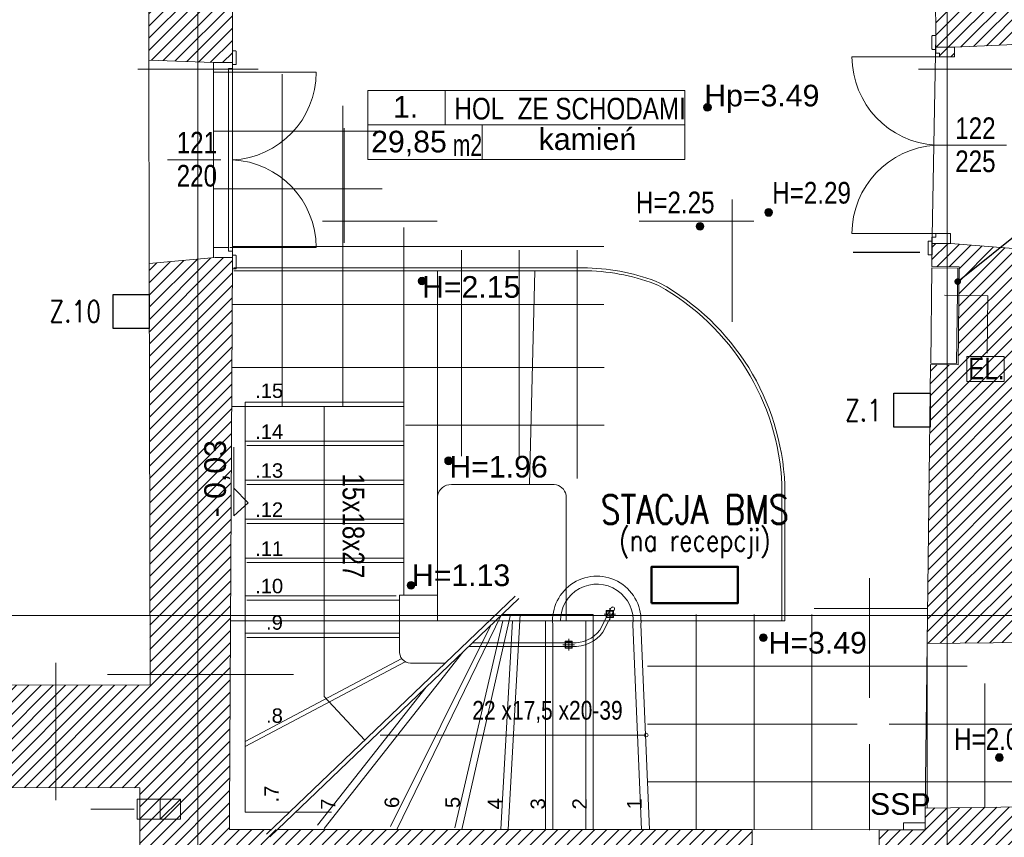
# Model space of a CAD drawing. Header units: millimetres. Extents: x -573548 to 674770, y -184010 to -47794.
# Tile 90 of 181: x 100664 to 107485, y -125018 to -119355. Entities that reach past the tile are written whole.
import ezdxf
from ezdxf.enums import TextEntityAlignment as Align

# ---------------------------------------------------------------- set-up
doc = ezdxf.new("R2010")
doc.units = ezdxf.units.MM
for name, color, linetype, lineweight in [('A.03 RZUT PARTERU_is$0$A-DRZWI_Nr_pióra__9', 8, 'Continuous', 9), ('A.03 RZUT PARTERU_is$0$A-OPISY-2_Nr_pióra__2', 8, 'Continuous', 9), ('A.03 RZUT PARTERU_is$0$A-OPISY-3_Nr_pióra__6', 8, 'Continuous', 9), ('A.03 RZUT PARTERU_is$0$A-WIDOK_Nr_pióra__1', 8, 'Continuous', 9), ('A.03 RZUT PARTERU_is$0$A-WYSOKOSCI_Nr_pióra__20', 8, 'Continuous', 9), ('A.03 RZUT PARTERU_is$0$A-WYSOKOSCI_Nr_pióra__7', 8, 'Continuous', 9), ('A.03 RZUT PARTERU_is$0$A_okno_Nr_pióra__20', 8, 'Continuous', 9), ('A.03 RZUT PARTERU_is$0$DIM MALY_Nr_pióra__8', 8, 'Continuous', 9), ('A.03 RZUT PARTERU_is$0$Drawing & Figure_Nr_pióra__18', 8, 'Continuous', 9), ('A.03 RZUT PARTERU_is$0$DRZWI_Nr_pióra__41', 8, 'Continuous', 9), ('A.03 RZUT PARTERU_is$0$Koty_Nr_pióra__1', 8, 'Continuous', 9), ('A.03 RZUT PARTERU_is$0$Koty_Nr_pióra__61', 8, 'Continuous', 9), ('A.03 RZUT PARTERU_is$0$linia nadproza_Nr_pióra__1', 8, 'Continuous', 9), ('A.03 RZUT PARTERU_is$0$Nowe_00 ZMIANY_Nr_pióra__59', 8, 'Continuous', 9), ('A.03 RZUT PARTERU_is$0$Nowe_A-DRZWI_Nr_pióra__59', 8, 'Continuous', 9), ('A.03 RZUT PARTERU_is$0$Nowe_opisy inne_Nr_pióra__59', 8, 'Continuous', 9), ('A.03 RZUT PARTERU_is$0$Nowe_WIDOK_Nr_pióra__59', 8, 'Continuous', 9), ('A.03 RZUT PARTERU_is$0$opisy inne_Nr_pióra__1', 8, 'Continuous', 9), ('A.03 RZUT PARTERU_is$0$opisy inne_Nr_pióra__25', 8, 'Continuous', 9), ('A.03 RZUT PARTERU_is$0$OSIE_Nr_pióra__1', 8, 'Continuous', 9), ('A.03 RZUT PARTERU_is$0$podciagi_Nr_pióra__1', 8, 'Continuous', 9), ('A.03 RZUT PARTERU_is$0$POSADZKI_Nr_pióra__1', 8, 'Continuous', 9), ('A.03 RZUT PARTERU_is$0$POSADZKI_Nr_pióra__18', 8, 'Continuous', 9), ('A.03 RZUT PARTERU_is$0$SCHODY_Nr_pióra__1', 8, 'Continuous', 9), ('A.03 RZUT PARTERU_is$0$SCIANY_KONSTR_Nr_pióra__21', 8, 'Continuous', 9), ('A.03 RZUT PARTERU_is$0$strop_Nr_pióra__1', 8, 'Continuous', 9), ('A.03 RZUT PARTERU_is$0$Structural - Bearing_Nr_pióra__21', 8, 'Continuous', 9), ('A.03 RZUT PARTERU_is$0$Structural - Grid', 8, 'Continuous', 9), ('A.03 RZUT PARTERU_is$0$Structural - Grid_Nr_pióra__17', 8, 'Continuous', 9), ('A.03 RZUT PARTERU_is$0$SUFIT POMOC#2_Nr_pióra__1', 8, 'Continuous', 9), ('A.03 RZUT PARTERU_is$0$WIDOK_Nr_pióra__1', 8, 'Continuous', 9), ('A.03 RZUT PARTERU_is$0$WYCIĄG_Nr_pióra__1', 8, 'Continuous', 9), ('BMS_URZĄDZENIA', 30, 'Continuous', 30)]:
    doc.layers.add(name, color=color, linetype=linetype, lineweight=lineweight)
doc.layers.add('SAN_Etykiety pomieszczeń na rzucie', color=7, linetype='Continuous')
doc.styles.add('A.03 RZUT PARTERU_is$0$STYL_AUTOMATYCZNY_2', font='arial.ttf')
doc.styles.add('A.03 RZUT PARTERU_is$0$STYL_AUTOMATYCZNY_3', font='arial.ttf', dxfattribs={"width": 0.8})
doc.styles.add('A.03 RZUT PARTERU_is$0$STYL_AUTOMATYCZNY_4', font='arial.ttf', dxfattribs={"width": 0.7})
doc.styles.add('SIMPLEX-10', font='simplex.shx', dxfattribs={"width": 0.8, "height": 10})
doc.dimstyles.new('A.03 RZUT PARTERU_is$0$STYL_AUTOMATYCZNY__15', dxfattribs={"dimtxt": 0.18, "dimasz": 91.2, "dimexe": 0.18, "dimexo": 0.0625, "dimgap": 0, "dimtad": 0, "dimtih": 1, "dimtoh": 1, "dimdec": 4, "dimzin": 0, "dimdsep": 46, "dimcen": 0.09, "dimadec": 0, "dimazin": 0, "dimtfac": 1, "dimtdec": 4, "dimtmove": 0, "dimatfit": 3, "dimldrblk": 'A.03 RZUT PARTERU_is$0$ARROWHEAD_11', "dimfxl": 1, "dimtolj": 1, "dimtzin": 0, "dimarcsym": 0})
pattern_1 = [(45, (655149.01, 0), (-42.426407, 42.426407), [])]

# ---------------------------------------------------------------- blocks, each defined once
blk = doc.blocks.new('A.03 RZUT PARTERU_is$0$Standardowy znacznik osi')
at = {"layer": 'A.03 RZUT PARTERU_is$0$Structural - Grid_Nr_pióra__17'}
blk.add_line((1000, 0), (17855.4, 0), dxfattribs=at)
at = {"layer": 'A.03 RZUT PARTERU_is$0$Structural - Grid_Nr_pióra__17', "style": 'A.03 RZUT PARTERU_is$0$STYL_AUTOMATYCZNY_2'}
for tag, p in [('AC_MarkerText_1_0', (5, -80)), ('AC_MarkerText_1_1', (19360.4, -80))]:
    blk.add_attdef(tag, text='', height=350, rotation=270, dxfattribs=at).set_placement(p, align=Align.TOP_CENTER)
blk = doc.blocks.new('A.03 RZUT PARTERU_is$0$Standardowy znacznik osi_4')
at = {"layer": 'A.03 RZUT PARTERU_is$0$Structural - Grid_Nr_pióra__17'}
blk.add_line((1000, 0), (42868.7, 0), dxfattribs=at)
at = {"layer": 'A.03 RZUT PARTERU_is$0$Structural - Grid_Nr_pióra__17', "style": 'A.03 RZUT PARTERU_is$0$STYL_AUTOMATYCZNY_2'}
for tag, p in [('AC_MarkerText_1_0', (-250, -335)), ('AC_MarkerText_1_1', (44118.7, -335))]:
    blk.add_attdef(tag, text='', height=350, rotation=180, dxfattribs=at).set_placement(p, align=Align.TOP_CENTER)
blk = doc.blocks.new('A.03 RZUT PARTERU_is$0$ARROWHEAD_11')
at = {"color": 0, "linetype": 'Continuous', "lineweight": 0}
blk.add_line((0, 0), (-1, 0), dxfattribs=at)
at = {"color": 0, "linetype": 'Continuous', "lineweight": 0, "const_width": 0.25, "flags": 128}
blk.add_lwpolyline([(-0.125, 0, 1), (0.125, 0, 1)], format="xyb", close=True, dxfattribs=at)
blk = doc.blocks.new('A.03 RZUT PARTERU_is')
at = {"layer": 'A.03 RZUT PARTERU_is$0$A-WYSOKOSCI_Nr_pióra__7'}
for points in [[(760674.7, -94962.9, 1), (760621.3, -94962.9, 1)], [(758697.5, -96165.8, 1), (758644.1, -96165.8, 1)], [(758880.7, -97410.8, 1), (758827.3, -97410.8, 1)], [(758620.9, -98273.4, 1), (758567.5, -98273.4, 1)], [(761061.7, -98636, 1), (761008.3, -98636, 1)], [(762697, -99465.9, 1), (762643.6, -99465.9, 1)]]:
    blk.add_hatch(color=256, dxfattribs=at).paths.add_polyline_path(points)
at = {"layer": 'A.03 RZUT PARTERU_is$0$Drawing & Figure_Nr_pióra__18'}
h = blk.add_hatch(dxfattribs=at)
h.set_pattern_fill('Common_Brick_0004', color=256, style=0, pattern_type=2)
h.set_pattern_definition(pattern_1)
h.paths.add_polyline_path([(756114.8, -93180.2), (755885.2, -93245.2), (755885.2, -93256.2), (755885.2, -93514.5), (756006.3, -93804.9), (756412.7, -93804.9), (756776.3, -93804.9), (756777, -94184.3), (756777.9, -94635.2), (757225.6, -94653), (757226.2, -94653), (757356.3, -94653), (757356.3, -94693.5), (757356.3, -94693.5), (757356.3, -94666.9), (757356.3, -94666.9), (757356.3, -94600), (757356.3, -93804.9), (757516.3, -93804.9), (757530.5, -93514.5), (757530.5, -93245.2), (757315.9, -93180.2), (757315.9, -93129.8), (757303.3, -93129.8, 0.270785), (757257.6, -93078.7), (757246.9, -93074.5, -0.334097), (757226.3, -93045.5), (757216.3, -93045.5), (757216.3, -93035.2), (757151.3, -93035.2), (756216.3, -93035.2), (756214.4, -93035.2), (756214.4, -93045.5), (756204.4, -93045.5, -0.334097), (756183.8, -93074.5), (756173.1, -93078.7, 0.270785), (756127.4, -93129.8), (756114.8, -93129.8)])
h = blk.add_hatch(dxfattribs=at)
h.set_pattern_fill('Common_Brick_0004', color=256, style=0, pattern_type=2)
h.set_pattern_definition(pattern_1)
h.paths.add_polyline_path([(761937.1, -93315.2), (761937.1, -93372.1), (761937.1, -93445.2), (761937.1, -93514.5), (762056.3, -93804.9), (762226.3, -93804.9), (762229.6, -94465.2), (762229.2, -94487.8), (762229.2, -94560.8), (762229.2, -94560.8), (762229.2, -94587.4), (762256.2, -94587.4), (762256.2, -94613.2), (762359.2, -94613.2), (762359.2, -94546), (762229.6, -94545.9), (762359.8, -94545.9), (762826.3, -94525.2), (762826.3, -93805.2), (763546.3, -93805.2), (763596.3, -93805.2), (763627.9, -93615.2), (763644.6, -93514.5), (763644.6, -93475.7), (763644.5, -93325.7), (763644.6, -93325.7), (763644.6, -93245.2), (763415.1, -93180.2), (763415.1, -93129.8), (763402.4, -93129.8, 0.270785), (763356.8, -93078.7), (763346, -93074.5, -0.334097), (763325.4, -93045.5), (763315.4, -93045.5), (763315.4, -93035.2), (763250.4, -93035.2), (762266.3, -93035.2), (762266.3, -93045.5), (762256.3, -93045.5, -0.334097), (762235.7, -93074.5), (762224.9, -93078.7, 0.270785), (762179.3, -93129.8), (762166.6, -93129.8), (762166.6, -93180.2), (761937.1, -93245.2), (761937.1, -93256.2)])
h = blk.add_hatch(dxfattribs=at)
h.set_pattern_fill('Common_Brick_0004', color=256, style=0, pattern_type=2)
h.set_pattern_definition(pattern_1)
h.paths.add_polyline_path([(762167.7, -98833.9), (762170.2, -98833.9), (762170.2, -98675.1), (763310.3, -98664.6), (763510.3, -98662.8), (769255.8, -98610.2), (769255.7, -98340.1), (769690.7, -98340.1), (770125.7, -98340.1), (770125.8, -98490.3), (770280.9, -98493.8), (770280.9, -98352.6), (770314.2, -97934.4), (769776.3, -97931), (769276.3, -97927.8), (769276.3, -95925.2), (769136.3, -95925.2), (768726.3, -95975.2), (768726.3, -97905.2), (768556.3, -97905.2), (768556.3, -98305.2), (763510.3, -98341.8), (763310.3, -98343.2), (763036.3, -98345.2), (763036.3, -97945.2), (762796.3, -97945.2), (762824.4, -95945.1), (762332.5, -95904.5), (762204.5, -95904.5), (762202.5, -96064.2), (762392.5, -96066.6), (762390, -96264.9), (762383.9, -96746.6), (762193.9, -96744.2), (762169.6, -98675.1)])
h = blk.add_hatch(dxfattribs=at)
h.set_pattern_fill('Common_Brick_0004', color=256, style=0, pattern_type=2)
h.set_pattern_definition(pattern_1)
h.paths.add_polyline_path([(755746.2, -99673.5), (756133.4, -99674.1), (756716.2, -99675.1), (756716.2, -99753.6), (756716.2, -99893.6), (756716.2, -101430.2), (756716.3, -102115.2), (756796.3, -102115.2), (756796.3, -103725.2), (756796.3, -104725.5), (755926.3, -104725.5), (755817.1, -105005.5), (755817.1, -105264.9), (755817.1, -105275.5), (756046.6, -105340.5), (756046.6, -105390.9), (756059.3, -105390.9, 0.270785), (756104.9, -105442), (756115.7, -105446.2, -0.334097), (756136.3, -105475.2), (756146.3, -105475.2), (756146.3, -105485.5), (756211.3, -105485.5), (757111.3, -105485.5), (757176.3, -105485.5), (757176.3, -105475.2), (757186.3, -105475.2, -0.334097), (757206.9, -105446.2), (757217.6, -105442, 0.270785), (757263.3, -105390.9), (757275.9, -105390.9), (757275.9, -105340.5), (757505.5, -105275.5), (757505.5, -105005.5), (757526.3, -104725.5), (757436.3, -104725.5), (757436.3, -103725.2), (757436.3, -102275.5), (759465.1, -102275.5), (759596.3, -102275.5), (759596.3, -103725.5), (759787.7, -103717.6), (759917.7, -103717.6), (759917.7, -103716.6), (759917.7, -101677.4), (759917.7, -101626.4), (759787.7, -101626.4), (759596.3, -101645.2), (759596.3, -102135.2), (759462.8, -102135.4), (757426.4, -102137.7), (757439.7, -101430.2), (757456.3, -100544.9), (757736.3, -100544.9), (757742.5, -100204.9), (757882.5, -100204.9), (757882.5, -100544.9), (759596.3, -100544.9), (759596.3, -100746.2), (759917.7, -100746.2), (759917.7, -100544.9), (760956.3, -100544.9), (760956.3, -99964.9), (757626.6, -99964.9), (757596.9, -100013.9), (757592.6, -99997.5), (757626.6, -99964.9), (757336.3, -99964.9), (757336.3, -99844.9), (757341.2, -98890.5), (757356.3, -96002.6), (757356.3, -96002.4), (757236.7, -96002.4), (756780.6, -96045), (756786.1, -98890.5), (756786.3, -98965.2), (756133.4, -98964.1), (755746.2, -98963.5)])
h = blk.add_hatch(dxfattribs=at)
h.set_pattern_fill('Common_Brick_0004', color=256, style=0, pattern_type=2)
h.set_pattern_definition(pattern_1)
h.paths.add_polyline_path([(761836.1, -100544.9), (762077.6, -100544.9), (762077, -100804.9), (762504.2, -100876.2), (762633.9, -100876.2), (762635.4, -100685.5), (763305.3, -100683.4), (763510.3, -100682.8), (763655.8, -100682.4), (763735.8, -100106.8), (763735.8, -99977.9), (763706.2, -99977.5), (763510.3, -99974.8), (763306.5, -99972), (763016.2, -99968), (763016.2, -99805.6), (762156.2, -99816.1), (762156.2, -99967.4), (761836.2, -99967.4)])
at = {"layer": 'A.03 RZUT PARTERU_is$0$SUFIT POMOC#2_Nr_pióra__1'}
for points in [[(761097.8, -95690.7, 1), (761044.4, -95690.7, 1)], [(760623, -95786.3, 1), (760569.6, -95786.3, 1)]]:
    blk.add_hatch(color=256, dxfattribs=at).paths.add_polyline_path(points)
at = {"layer": 'A.03 RZUT PARTERU_is$0$A-DRZWI_Nr_pióra__9'}
for p, q in [((762718.9, -95225.2), (762227.9, -95225.2)), ((756906.7, -95325.2), (757275.7, -95325.2))]:
    blk.add_line(p, q, dxfattribs=at)
for points in [[(762256.2, -94613.2), (761648.5, -94613.2, 0.394877), (762227.9, -95225.2)], [(757329.2, -94719.3), (757937, -94719.3, -0.401077), (757356.6, -95326.4)], [(762232.4, -95836.2), (761648.5, -95836.2, -0.396113), (762227.9, -95225.2)], [(757339.9, -95933.5), (757937, -95933.5, 0.401077), (757356.6, -95326.4)]]:
    blk.add_lwpolyline(points, format="xyb", dxfattribs=at)
at = {"layer": 'A.03 RZUT PARTERU_is$0$A-OPISY-3_Nr_pióra__6'}
for p, q in [((758830.9, -94844.8), (758830.9, -95084.9)), ((758294.8, -95084.8), (760490.8, -95084.8)), ((759087.8, -95084.9), (759087.8, -95324.8))]:
    blk.add_line(p, q, dxfattribs=at)
blk.add_lwpolyline([(758294.8, -95324.8), (758294.8, -94844.8), (760490.8, -94844.8), (760490.8, -95324.8)], close=True, dxfattribs=at)
at = {"layer": 'A.03 RZUT PARTERU_is$0$A-WIDOK_Nr_pióra__1'}
for q in [(756856.3, -99753.6), (756996.3, -99753.6)]:
    blk.add_line((756856.3, -99893.6), q, dxfattribs=at)
at = {"layer": 'A.03 RZUT PARTERU_is$0$A-WYSOKOSCI_Nr_pióra__7'}
for centre in [(760648, -94962.9), (758670.8, -96165.8), (758854, -97410.8), (758594.2, -98273.4), (761035, -98636), (762670.3, -99465.9)]:
    blk.add_circle(centre, 26.7, dxfattribs=at)
at = {"layer": 'A.03 RZUT PARTERU_is$0$A_okno_Nr_pióra__20'}
blk.add_lwpolyline([(762006.2, -99967.4), (762156.2, -99967.4), (762156.2, -99917.4), (762006.2, -99917.4)], close=True, dxfattribs=at)
at = {"layer": 'A.03 RZUT PARTERU_is$0$DIM MALY_Nr_pióra__8'}
for p, q in [((756700.8, -94697.6), (757535.5, -94697.6)), ((762109.8, -94697.6), (762947.4, -94697.6)), ((757446.3, -97004.9), (757446.3, -97034.9)), ((761164, -98519.9), (761184, -98519.9)), ((756133.4, -98808.9), (756133.4, -99760.7)), ((757779, -98890.5), (756492, -98890.5))]:
    blk.add_line(p, q, dxfattribs=at)
at = {"layer": 'A.03 RZUT PARTERU_is$0$DRZWI_Nr_pióra__41'}
for p, q in [((762229.2, -94560.8), (762229.2, -94465.2)), ((757356.3, -94666.9), (757356.3, -94571.3)), ((762202.4, -95889.3), (762202.4, -95984.9)), ((757356.3, -95986.4), (757356.3, -96082))]:
    blk.add_line(p, q, dxfattribs=at)
for points in [[(762203, -94496.9), (762203, -94469.2, -0.414334), (762207, -94465.2), (762229.2, -94465.2)], [(762203, -94496.9), (762203, -94556.9, 0.414334), (762207, -94560.9), (762229.2, -94560.8)], [(757382.4, -94603), (757382.4, -94575.3, 0.414334), (757378.4, -94571.3), (757356.3, -94571.3)], [(757382.4, -94603), (757382.4, -94662.9, -0.414334), (757378.4, -94666.9), (757356.3, -94666.9)], [(762176.2, -95953.3), (762176.2, -95893.3, -0.414334), (762180.2, -95889.3), (762202.4, -95889.3)], [(762176.2, -95953.3), (762176.2, -95980.9, 0.414334), (762180.2, -95984.9), (762202.4, -95984.9)], [(757382.4, -96050.3), (757382.4, -95990.4, 0.414334), (757378.4, -95986.4), (757356.3, -95986.4)], [(757382.4, -96050.3), (757382.4, -96078, -0.414334), (757378.4, -96082), (757356.3, -96082)]]:
    blk.add_lwpolyline(points, format="xyb", dxfattribs=at)
for points in [[(762229.2, -94560.8), (762229.2, -94587.4), (762256.2, -94587.4), (762256.2, -94613.2), (762359.2, -94613.2), (762359.2, -94546)], [(757356.3, -94666.9), (757356.3, -94693.5), (757329.2, -94693.5), (757329.2, -94719.3), (757226.3, -94719.3), (757226.2, -94652.1)], [(762202.4, -95889.3), (762202.4, -95862.7), (762229.4, -95862.7), (762229.4, -95837), (762332.4, -95837), (762332.4, -95904.2)], [(757356.3, -95986.4), (757356.3, -95959.8), (757329.2, -95959.8), (757329.2, -95934.1), (757226.3, -95934.1), (757226.2, -96001.3)]]:
    blk.add_lwpolyline(points, dxfattribs=at)
at = {"layer": 'A.03 RZUT PARTERU_is$0$Koty_Nr_pióra__1'}
blk.add_lwpolyline([(757365.9, -97315.4), (757365.9, -97792.7), (757465.5, -97701.5), (757365.9, -97599.4)], dxfattribs=at)
at = {"layer": 'A.03 RZUT PARTERU_is$0$linia nadproza_Nr_pióra__1'}
for p, q in [((762229.6, -94465.2), (762202.4, -95985.2)), ((756777.9, -94635.2), (756780.6, -96045)), ((757356.3, -94653), (757356.3, -96002.4)), ((760956.3, -99964.9), (761836.2, -99967.3))]:
    blk.add_line(p, q, dxfattribs=at)
at = {"layer": 'A.03 RZUT PARTERU_is$0$Nowe_A-DRZWI_Nr_pióra__59'}
for p, q in [((762290, -96263.7), (762590.6, -96267.5)), ((762590.6, -96267.5), (762585.6, -96664.7))]:
    blk.add_line(p, q, dxfattribs=at)
at = {"layer": 'A.03 RZUT PARTERU_is$0$Nowe_opisy inne_Nr_pióra__59'}
blk.add_lwpolyline([(762443.7, -96689.4), (762703.1, -96689.4), (762703.1, -96862.4), (762443.7, -96862.4)], close=True, dxfattribs=at)
at = {"layer": 'A.03 RZUT PARTERU_is$0$Nowe_WIDOK_Nr_pióra__59'}
blk.add_lwpolyline([(762194.1, -96734.2), (762374, -96736.5), (762382.4, -96076.5), (762202.4, -96074.2)], close=True, dxfattribs=at)
at = {"layer": 'A.03 RZUT PARTERU_is$0$opisy inne_Nr_pióra__25'}
for p, q in [((758131.5, -95106), (758131.5, -95901.7)), ((760819.7, -95601.7), (760819.7, -96449.1)), ((757981.5, -95751.7), (758776.4, -95751.7)), ((760969.7, -95751.7), (760174.7, -95751.7))]:
    blk.add_line(p, q, dxfattribs=at)
at = {"layer": 'A.03 RZUT PARTERU_is$0$OSIE_Nr_pióra__1'}
for p, q in [((759931.3, -98471.9), (760011.3, -98471.9)), ((759971.3, -98511.9), (759971.3, -98431.9)), ((759646.3, -98684.3), (759726.3, -98684.3)), ((759646.3, -98684.3), (759726.3, -98684.3)), ((759686.3, -98724.3), (759686.3, -98644.3)), ((759686.3, -98724.3), (759686.3, -98644.3))]:
    blk.add_line(p, q, dxfattribs=at)
at = {"layer": 'A.03 RZUT PARTERU_is$0$podciagi_Nr_pióra__1'}
for p, q in [((758776.7, -98341.1), (758776.7, -96094.9)), ((759452.2, -96094.9), (759414.2, -97574.7)), ((762169.6, -98675.1), (762156.2, -99816.1))]:
    blk.add_line(p, q, dxfattribs=at)
for points in [[(757343.2, -98519.9), (759668.9, -98519.9), (761164, -98519.9), (761164, -97578, 0.260323), (760309.5, -96197.2, 0.092602), (759816.1, -96094.9), (757366.5, -96094.9)], [(761184, -98519.9), (761184, -97577.6, 0.260582), (760318.1, -96179.2, 0.092852), (759816.2, -96074.9), (757366.5, -96074.9)]]:
    blk.add_lwpolyline(points, format="xyb", dxfattribs=at)
blk.add_lwpolyline([(758776.5, -98519.9), (758776.8, -97652.8, -0.351001), (758874.3, -97574.7), (759586.2, -97574.7, -0.340124), (759668.9, -97648.1), (759668.9, -98519.9)], format="xyb", close=True, dxfattribs=at)
at = {"layer": 'A.03 RZUT PARTERU_is$0$POSADZKI_Nr_pióra__1'}
for p, q in [((757226.3, -94693.5), (757226.3, -95934)), ((757329.2, -94693.5), (757329.2, -95934.1))]:
    blk.add_line(p, q, dxfattribs=at)
at = {"layer": 'A.03 RZUT PARTERU_is$0$POSADZKI_Nr_pióra__18'}
for p, q in [((757701.5, -94731.6), (757701.5, -97034.9)), ((758122.7, -94952.5), (758122.7, -97034.9)), ((757226.3, -95127.2), (758356.3, -95127.2)), ((757226.3, -95527.2), (758394.3, -95527.2)), ((758544, -95795), (758544, -97034.9)), ((757354.6, -95927.2), (759930.3, -95927.2)), ((758944, -95951.6), (758944, -97379.2)), ((759344, -95951.6), (759344, -97379.2)), ((759744, -95951.6), (759744, -97533.4)), ((757354.6, -96327.2), (759930.3, -96327.2)), ((757353.5, -96764.9), (759931.2, -96764.9)), ((758556.6, -97164.9), (759931.2, -97164.9)), ((761770.2, -98223), (761770.2, -99051.8)), ((760570.2, -98475.7), (760570.2, -99966)), ((760970.2, -98475.7), (760970.2, -99966)), ((761370.2, -98475.7), (761370.2, -99966)), ((761386.9, -98433.9), (762172.6, -98433.9)), ((762170.2, -98675.1), (762170.2, -99815.9)), ((760232.3, -98833.9), (762446.9, -98833.9)), ((762570.2, -98952.3), (762570.2, -99811.1)), ((760232.3, -99233.9), (761684.7, -99233.9)), ((761906, -99233.9), (763139.4, -99233.9)), ((761770.2, -99373.1), (761770.2, -99967.9)), ((760232.3, -99633.9), (764390.7, -99633.9))]:
    blk.add_line(p, q, dxfattribs=at)
at = {"layer": 'A.03 RZUT PARTERU_is$0$SCHODY_Nr_pióra__1'}
for p, q in [((758544.2, -97034.9), (757356.3, -97034.9)), ((758544.2, -97004.9), (757446.3, -97004.9)), ((757446.3, -99844.9), (757446.3, -97034.9)), ((758543.8, -98341.1), (758544.2, -97034.9)), ((758544.2, -97274.9), (757446.3, -97274.9)), ((758544.1, -97304.9), (757456.3, -97304.9)), ((758544.2, -97544.9), (757446.3, -97544.9)), ((758544, -97574.9), (757456.3, -97574.9)), ((758544.2, -97814.9), (757446.3, -97814.9)), ((758543.9, -97844.9), (757456.3, -97844.9)), ((758544.2, -98084.9), (757446.3, -98084.9)), ((758543.8, -98114.9), (757456.3, -98114.9)), ((758490.1, -98344.9), (757446.3, -98344.9)), ((759316, -98347.5), (757592.6, -99997.5)), ((758515.1, -98374.9), (757456.3, -98374.9)), ((757856.6, -98374.9), (757516.3, -98374.9)), ((759340.6, -98364.7), (757617.2, -100014.7)), ((759221.3, -98474.9), (758496.3, -99964.9)), ((759282.5, -98474.9), (758946.3, -99964.9)), ((759856.3, -98474.9), (759225.4, -98474.9)), ((759350.2, -98474.9), (759266.3, -99964.9)), ((759856.3, -98474.9), (759856.3, -99964.9)), ((759150.4, -98544.9), (758451.6, -99942.6)), ((759230.8, -98519.9), (758897.6, -99953.6)), ((759806.3, -98519.9), (759152.3, -98519.9)), ((759297.6, -98519.9), (759216.4, -99962.1)), ((759526.3, -98519.9), (759526.3, -99964.9)), ((759576.3, -98544.9), (759576.3, -99964.9)), ((759806.3, -98519.9), (759806.3, -99964.9)), ((760131.3, -98544.9), (760191.3, -99964.9)), ((760186.3, -98544.9), (760246.3, -99964.9)), ((758515.1, -98604.9), (757446.3, -98604.9)), ((758515.1, -98634.9), (757456.3, -98634.9)), ((758515.1, -98634.9), (757516.3, -98634.9)), ((758953, -98735.8), (757991.7, -99956.4)), ((758530.2, -98781), (757446.3, -99355.7)), ((758554.5, -98802), (757446.3, -99389.6)), ((758699.6, -98978.4), (757947, -99934)), ((757446.3, -99844.9), (757752, -99844.9))]:
    blk.add_line(p, q, dxfattribs=at)
for points in [[(758274.2, -99344.9), (757993.5, -99043.8), (757993.5, -97355.1), (757993.5, -97034.9)], [(760218.6, -99310.2), (758701.6, -99310.2), (758381.4, -99310.2)]]:
    blk.add_lwpolyline(points, dxfattribs=at)
for points in [[(759946.3, -98496.9), (759996.3, -98496.9), (759996.3, -98446.9), (759946.3, -98446.9)], [(759950.4, -98492.7), (759992.1, -98492.7), (759992.1, -98451.1), (759950.4, -98451.1)], [(759661.3, -98709.3), (759711.3, -98709.3), (759711.3, -98659.3), (759661.3, -98659.3)], [(759661.3, -98709.3), (759711.3, -98709.3), (759711.3, -98659.3), (759661.3, -98659.3)], [(759665.4, -98705.2), (759707.1, -98705.2), (759707.1, -98663.5), (759665.4, -98663.5)], [(759665.4, -98705.2), (759707.1, -98705.2), (759707.1, -98663.5), (759665.4, -98663.5)]]:
    blk.add_lwpolyline(points, close=True, dxfattribs=at)
blk.add_lwpolyline([(760210.5, -99310.2, 1), (760236, -99310.2, 1)], format="xyb", close=True, dxfattribs=at)
for centre, radius, start, end in [((759881.3, -98516.3), 306.3, 354.63245, 185.36755), ((759881.3, -98516.5), 251.6, 353.5206, 180.77264)]:
    blk.add_arc(centre, radius, start, end, dxfattribs=at)
at = {"layer": 'A.03 RZUT PARTERU_is$0$SCIANY_KONSTR_Nr_pióra__21'}
for p, q in [((757225.5, -94653), (757356.3, -94653)), ((757236.2, -96002.4), (757356.3, -96002.4)), ((758515.1, -98341.1), (758776.7, -98341.1)), ((758515.1, -98725.2), (758515.1, -98341.1)), ((758776.7, -98341.1), (758776.7, -98519.9)), ((759135.9, -98519.9), (758776.7, -98519.9)), ((758590.7, -98811.8), (758831.1, -98811.8)), ((756996.3, -99753.6), (756716.3, -99753.6)), ((756996.3, -99893.6), (756996.3, -99753.6)), ((757336.3, -99844.9), (757336.3, -99964.9)), ((756996.3, -99893.6), (756716.3, -99893.6))]:
    blk.add_line(p, q, dxfattribs=at)
blk.add_arc((758592.2, -98734.2), 77.6, 173.38821, 268.90182, dxfattribs=at)
at = {"layer": 'A.03 RZUT PARTERU_is$0$strop_Nr_pióra__1'}
blk.add_line((758042.4, -99844.9), (757794.5, -99844.9), dxfattribs=at)
at = {"layer": 'A.03 RZUT PARTERU_is$0$Structural - Bearing_Nr_pióra__21'}
for p, q in [((756776.3, -93804.9), (756777.9, -94635.2)), ((757356.3, -93804.9), (757356.3, -94653)), ((762226.3, -93804.9), (762229.6, -94465.2)), ((762359.8, -94545.9), (762826.3, -94525.2)), ((762229.6, -94545.9), (762359.8, -94545.9)), ((757226.2, -94653), (756777.9, -94635.2)), ((762204.5, -95904.5), (762202.5, -96064.2)), ((762332.5, -95904.5), (762204.5, -95904.5)), ((762332.5, -95904.5), (762826.3, -95945.2)), ((757236.9, -96002.4), (756780.6, -96045)), ((757356.3, -96002.4), (757336.3, -99844.9)), ((756780.6, -96045), (756786.3, -98965.2)), ((762202.5, -96064.2), (762392.5, -96066.6)), ((762392.5, -96066.6), (762383.9, -96746.6)), ((762193.9, -96744.2), (762169.6, -98675.1)), ((762383.9, -96746.6), (762193.9, -96744.2)), ((762170.2, -98675.1), (769255.8, -98610.2)), ((756786.3, -98965.2), (755746.2, -98963.5)), ((756716.2, -99675.1), (755746.2, -99673.5)), ((756716.2, -99675.1), (756716.2, -99753.6)), ((763016.2, -99805.6), (762156.2, -99816.1)), ((762156.2, -99816.1), (762156.2, -99967.4)), ((756716.3, -102115.2), (756716.2, -99893.6)), ((757626.6, -99964.9), (757336.3, -99964.9)), ((757669.2, -99964.9), (760956.3, -99964.9)), ((760956.3, -99964.9), (760956.3, -100544.9)), ((761836.2, -99967.3), (761836.1, -100544.9)), ((761836.2, -99967.4), (762156.2, -99967.4))]:
    blk.add_line(p, q, dxfattribs=at)
at = {"layer": 'A.03 RZUT PARTERU_is$0$SUFIT POMOC#2_Nr_pióra__1'}
for centre in [(761071.1, -95690.7), (760596.3, -95786.3)]:
    blk.add_circle(centre, 26.7, dxfattribs=at)
at = {"layer": 'A.03 RZUT PARTERU_is$0$WIDOK_Nr_pióra__1'}
for points in [[(758994, -98696.5), (759710.7, -98696.8, 0.245637), (759923.7, -98597.8), (760003.4, -98441.3)], [(759019.8, -98671.8), (759711.3, -98671.8, 0.243704), (759902.5, -98584.3), (759981.2, -98429.9)]]:
    blk.add_lwpolyline(points, format="xyb", dxfattribs=at)
blk.add_arc((759992.3, -98435.6), 12.5, 333.01523, 153.01522, dxfattribs=at)
at = {"layer": 'A.03 RZUT PARTERU_is$0$WYCIĄG_Nr_pióra__1'}
blk.add_lwpolyline([(756696.2, -99893.6), (756716.2, -99893.6), (756716.2, -99753.6), (756696.2, -99753.6)], close=True, dxfattribs=at)
blk.add_lwpolyline([(756675.5, -99823.6), (756524.8, -99823.6), (756377.1, -99823.6)], dxfattribs=at)
at = {"layer": 'A.03 RZUT PARTERU_is$0$Structural - Grid', "zscale": 1000}
for name, p, rotation in [('A.03 RZUT PARTERU_is$0$Standardowy znacznik osi', (757116.3, -108395.1), 90), ('A.03 RZUT PARTERU_is$0$Standardowy znacznik osi', (762307.2, -108395.1), 90), ('A.03 RZUT PARTERU_is$0$Standardowy znacznik osi_4', (776832.4, -98482.5), 180)]:
    blk.add_blockref(name, p, dxfattribs=dict(at, rotation=rotation))
at = {"layer": 'A.03 RZUT PARTERU_is$0$A-OPISY-2_Nr_pióra__2', "char_height": 150}
for s, insert, attachment_point, style in [('\\A1;{\\pql;\\fArial|b0|i0|c238|p0;\\W1.000000;1.}', (758468.8, -95034.7), 7, 'A.03 RZUT PARTERU_is$0$STYL_AUTOMATYCZNY_2'), ('\\A1;{\\pql;\\fArial|b0|i0|c238|p0;\\W0.800000;HOL  ZE SCHODAMI}', (758895.4, -95048.7), 7, 'A.03 RZUT PARTERU_is$0$STYL_AUTOMATYCZNY_3'), ('\\A1;{\\pql;\\fArial|b0|i0|c238|p0;\\W1.000000;kamień}', (759478.5, -95259.7), 7, 'A.03 RZUT PARTERU_is$0$STYL_AUTOMATYCZNY_2'), ('\\A1;{\\pql;\\fArial|b0|i0|c238|p0;\\W1.000000;29,85}', (758317.8, -95302.5), 7, 'A.03 RZUT PARTERU_is$0$STYL_AUTOMATYCZNY_2'), ('\\A1;{\\pqr;\\fArial|b0|i0|c238|p0;\\W0.700000;m2}', (759086.9, -95149.3), 3, 'A.03 RZUT PARTERU_is$0$STYL_AUTOMATYCZNY_4')]:
    blk.add_mtext(s, dxfattribs=dict(at, insert=insert, attachment_point=attachment_point, style=style))
at = {"layer": 'A.03 RZUT PARTERU_is$0$A-WYSOKOSCI_Nr_pióra__20', "insert": (761983.8, -99789.1), "char_height": 150, "attachment_point": 5, "style": 'A.03 RZUT PARTERU_is$0$STYL_AUTOMATYCZNY_2'}
blk.add_mtext('\\A1;{\\pqc;\\fArial|b0|i0|c238|p0;\\W1.000000;SSP}', dxfattribs=at)
at = {"layer": 'A.03 RZUT PARTERU_is$0$A-WYSOKOSCI_Nr_pióra__7', "char_height": 150, "attachment_point": 5}
for s, insert, style in [('\\A1;{\\pqc;\\fArial|b0|i0|c238|p0;\\W1.000000;Hp=3.49}', (761024.5, -94903.6), 'A.03 RZUT PARTERU_is$0$STYL_AUTOMATYCZNY_2'), ('\\A1;{\\pqc;\\fArial|b0|i0|c238|p0;\\W1.000000;H=2.15}', (759011.2, -96207.6), 'A.03 RZUT PARTERU_is$0$STYL_AUTOMATYCZNY_2'), ('\\A1;{\\pqc;\\fArial|b0|i0|c238|p0;\\W1.000000;H=1.96}', (759200.5, -97452.5), 'A.03 RZUT PARTERU_is$0$STYL_AUTOMATYCZNY_2'), ('\\A1;{\\pqc;\\fArial|b0|i0|c238|p0;\\W1.000000;H=1.13}', (758940.7, -98204.5), 'A.03 RZUT PARTERU_is$0$STYL_AUTOMATYCZNY_2'), ('\\A1;{\\pqc;\\fArial|b0|i0|c238|p0;\\W1.000000;H=3.49}', (761411.5, -98671.9), 'A.03 RZUT PARTERU_is$0$STYL_AUTOMATYCZNY_2'), ('\\A1;{\\pqc;\\fArial|b0|i0|c238|p0;\\W0.800000;H=2.02}', (762628.9, -99338.9), 'A.03 RZUT PARTERU_is$0$STYL_AUTOMATYCZNY_3')]:
    blk.add_mtext(s, dxfattribs=dict(at, insert=insert, style=style))
at = {"layer": 'A.03 RZUT PARTERU_is$0$Koty_Nr_pióra__61', "insert": (757339.9, -97802.9), "char_height": 150, "attachment_point": 7, "rotation": 90, "style": 'A.03 RZUT PARTERU_is$0$STYL_AUTOMATYCZNY_2'}
blk.add_mtext('\\A1;{\\pql;\\fArial|b0|i0|c238|p0;\\W1.000000;- 0,03}', dxfattribs=at)
at = {"layer": 'A.03 RZUT PARTERU_is$0$Nowe_opisy inne_Nr_pióra__59', "insert": (762579.8, -96771.2), "char_height": 150, "attachment_point": 5, "style": 'A.03 RZUT PARTERU_is$0$STYL_AUTOMATYCZNY_3'}
blk.add_mtext('\\A1;{\\pqc;\\fArial|b0|i0|c238|p0;\\W0.800000;EL.}', dxfattribs=at)
at = {"layer": 'A.03 RZUT PARTERU_is$0$opisy inne_Nr_pióra__1', "char_height": 150, "attachment_point": 5, "style": 'A.03 RZUT PARTERU_is$0$STYL_AUTOMATYCZNY_3'}
for s, insert in [('\\A1;{\\pqc;\\fArial|b0|i0|c238|p0;\\W0.800000;122}', (762503.9, -95107.3)), ('\\A1;{\\pqc;\\fArial|b0|i0|c238|p0;\\W0.800000;121}', (757110.5, -95207.2)), ('\\A1;{\\pqc;\\fArial|b0|i0|c238|p0;\\W0.800000;225}', (762503.9, -95337.3)), ('\\A1;{\\pqc;\\fArial|b0|i0|c238|p0;\\W0.800000;220}', (757110.5, -95437.3))]:
    blk.add_mtext(s, dxfattribs=dict(at, insert=insert))
at = {"layer": 'A.03 RZUT PARTERU_is$0$SCHODY_Nr_pióra__1', "attachment_point": 5}
for s, insert, char_height, style in [('\\A1;{\\pqc;\\fArial|b0|i0|c238|p0;\\W1.000000;.15}', (757611.3, -96926), 100, 'A.03 RZUT PARTERU_is$0$STYL_AUTOMATYCZNY_2'), ('\\A1;{\\pqc;\\fArial|b0|i0|c238|p0;\\W1.000000;.14}', (757611.3, -97208.9), 100, 'A.03 RZUT PARTERU_is$0$STYL_AUTOMATYCZNY_2'), ('\\A1;{\\pqc;\\fArial|b0|i0|c238|p0;\\W1.000000;.13}', (757611.3, -97478.9), 100, 'A.03 RZUT PARTERU_is$0$STYL_AUTOMATYCZNY_2'), ('\\A1;{\\pqc;\\fArial|b0|i0|c238|p0;\\W1.000000;.12}', (757611.3, -97748.9), 100, 'A.03 RZUT PARTERU_is$0$STYL_AUTOMATYCZNY_2'), ('\\A1;{\\pqc;\\fArial|b0|i0|c238|p0;\\W1.000000;.11}', (757611.3, -98018.9), 100, 'A.03 RZUT PARTERU_is$0$STYL_AUTOMATYCZNY_2'), ('\\A1;{\\pqc;\\fArial|b0|i0|c238|p0;\\W1.000000;.10}', (757611.3, -98278.9), 100, 'A.03 RZUT PARTERU_is$0$STYL_AUTOMATYCZNY_2'), ('\\A1;{\\pqc;\\fArial|b0|i0|c238|p0;\\W1.000000;.9}', (757648.2, -98531.5), 100, 'A.03 RZUT PARTERU_is$0$STYL_AUTOMATYCZNY_2'), ('\\A1;{\\pqc;\\fArial|b0|i0|c238|p0;\\W0.800000;22 x17,5 x20-39}', (759539.4, -99150.6), 130, 'A.03 RZUT PARTERU_is$0$STYL_AUTOMATYCZNY_3'), ('\\A1;{\\pqc;\\fArial|b0|i0|c238|p0;\\W1.000000;.8}', (757648.2, -99176.2), 100, 'A.03 RZUT PARTERU_is$0$STYL_AUTOMATYCZNY_2')]:
    blk.add_mtext(s, dxfattribs=dict(at, insert=insert, char_height=char_height, style=style))
for s, insert, char_height, rotation, style in [('\\A1;{\\pqc;\\fArial|b0|i0|c238|p0;\\W0.800000;15x18x27}', (758194.4, -97861.2), 150, 270, 'A.03 RZUT PARTERU_is$0$STYL_AUTOMATYCZNY_3'), ('\\A1;{\\pqc;\\fArial|b0|i0|c238|p0;\\W1.000000;.7}', (757627.7, -99718.6), 100, 90, 'A.03 RZUT PARTERU_is$0$STYL_AUTOMATYCZNY_2'), ('\\A1;{\\pqc;\\fArial|b0|i0|c238|p0;\\W1.000000;7}', (758019.9, -99789.2), 100, 90, 'A.03 RZUT PARTERU_is$0$STYL_AUTOMATYCZNY_2'), ('\\A1;{\\pqc;\\fArial|b0|i0|c238|p0;\\W1.000000;6}', (758462, -99777), 100, 90, 'A.03 RZUT PARTERU_is$0$STYL_AUTOMATYCZNY_2'), ('\\A1;{\\pqc;\\fArial|b0|i0|c238|p0;\\W1.000000;5}', (758882.8, -99777), 100, 90, 'A.03 RZUT PARTERU_is$0$STYL_AUTOMATYCZNY_2'), ('\\A1;{\\pqc;\\fArial|b0|i0|c238|p0;\\W1.000000;4}', (759175.5, -99786.5), 100, 90, 'A.03 RZUT PARTERU_is$0$STYL_AUTOMATYCZNY_2'), ('\\A1;{\\pqc;\\fArial|b0|i0|c238|p0;\\W1.000000;3}', (759473.7, -99786.5), 100, 90, 'A.03 RZUT PARTERU_is$0$STYL_AUTOMATYCZNY_2'), ('\\A1;{\\pqc;\\fArial|b0|i0|c238|p0;\\W1.000000;2}', (759761.8, -99786.5), 100, 90, 'A.03 RZUT PARTERU_is$0$STYL_AUTOMATYCZNY_2'), ('\\A1;{\\pqc;\\fArial|b0|i0|c238|p0;\\W1.000000;1}', (760140.9, -99786.5), 100, 90, 'A.03 RZUT PARTERU_is$0$STYL_AUTOMATYCZNY_2')]:
    blk.add_mtext(s, dxfattribs=dict(at, insert=insert, char_height=char_height, rotation=rotation, style=style))
at = {"layer": 'A.03 RZUT PARTERU_is$0$SUFIT POMOC#2_Nr_pióra__1', "char_height": 150, "attachment_point": 5, "style": 'A.03 RZUT PARTERU_is$0$STYL_AUTOMATYCZNY_3'}
for s, insert in [('\\A1;{\\pqc;\\fArial|b0|i0|c238|p0;\\W0.800000;H=2.29}', (761369.1, -95555.1)), ('\\A1;{\\pqc;\\fArial|b0|i0|c238|p0;\\W0.800000;H=2.25}', (760424.4, -95622.5))]:
    blk.add_mtext(s, dxfattribs=dict(at, insert=insert))
at = {"layer": 'A.03 RZUT PARTERU_is$0$Nowe_00 ZMIANY_Nr_pióra__59', "annotation_type": 0, "has_hookline": 1, "hookline_direction": 0, "text_width": 1946.1}
blk.add_leader([(762381.2, -96169.6), (763685.3, -95118.5), (763943.5, -95087.9)], dimstyle='A.03 RZUT PARTERU_is$0$STYL_AUTOMATYCZNY__15', dxfattribs=at)

msp = doc.modelspace()

# ---------------------------------------------------------------- linework, layer by layer
at = {"layer": 'BMS_URZĄDZENIA'}
for points in [[(101310.388, -121258.71), (101561.653, -121258.71), (101561.653, -121493.624), (101310.388, -121493.624)], [(106719.075, -121942.642), (106970.339, -121942.642), (106970.339, -122177.557), (106719.075, -122177.557)]]:
    msp.add_lwpolyline(points, close=True, dxfattribs=at)
at = {"layer": 'BMS_URZĄDZENIA', "lineweight": 50}
msp.add_lwpolyline([(105040.788, -123396.081), (105040.788, -123144.817), (105639.357, -123144.817), (105639.357, -123396.081)], close=True, dxfattribs=at)
at = {"layer": 'SAN_Etykiety pomieszczeń na rzucie', "color": 150}
msp.add_line((106436.67, -120966.218), (106898.67, -120966.218), dxfattribs=at)

# ---------------------------------------------------------------- block references
at = {"color": 150}
msp.add_blockref('A.03 RZUT PARTERU_is', (-655219.604, -25000), dxfattribs=at)

# ---------------------------------------------------------------- texts
at = {"layer": 'BMS_URZĄDZENIA', "lineweight": 30, "style": 'SIMPLEX-10'}
for s, insert, char_height, width, attachment_point in [('Z.10', (101227.885, -121376.354), 150, 609.56559, 6), ('Z.1', (106636.572, -122060.287), 150, 609.56559, 6), ('STACJA BMS', (105340.073, -122747.769), 200, 1562.59991, 5), ('(na recepcji)', (105340.073, -122985.998), 150, 1952.24801, 5)]:
    msp.add_mtext(s, dxfattribs=dict(at, insert=insert, char_height=char_height, width=width, attachment_point=attachment_point))

doc.saveas('drawing.dxf')
